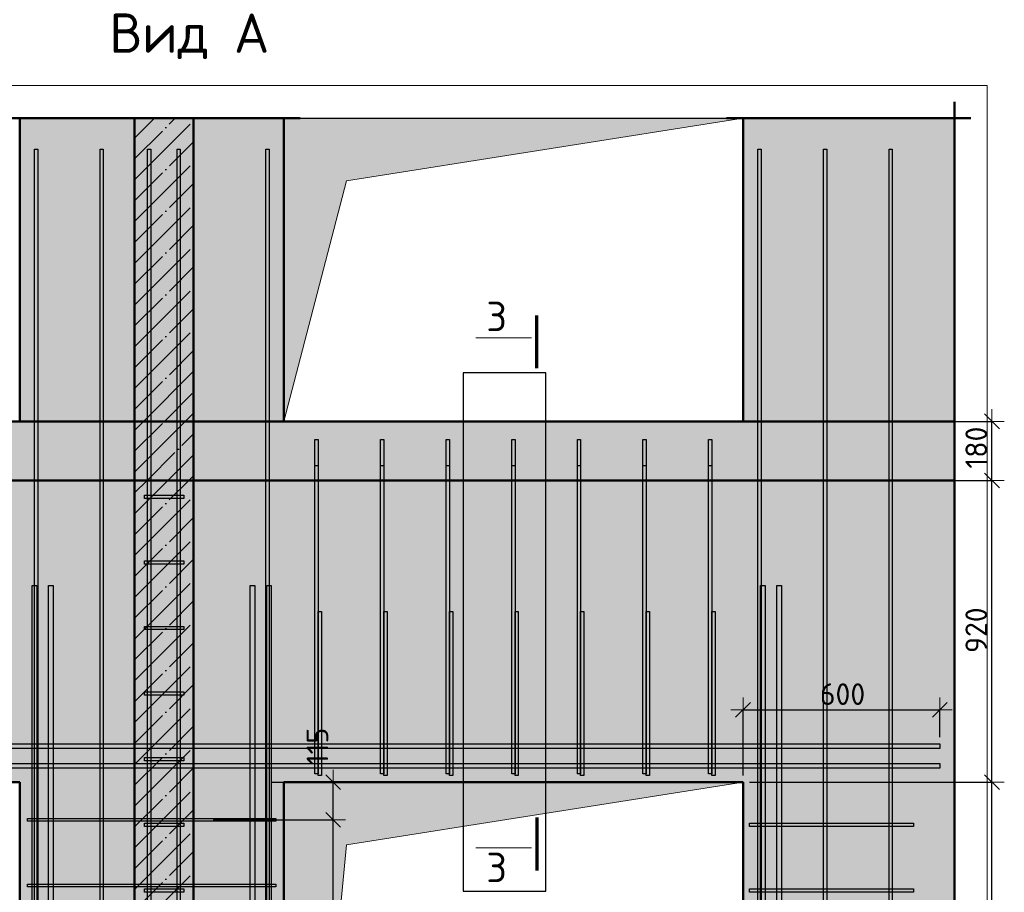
# Model space of a CAD drawing. Header units: millimetres. Extents: x 9402 to 69898, y -2829 to 22870.
# Tile 40 of 69: x 35236 to 38237, y 19828 to 22488. Entities that reach past the tile are written whole.
import ezdxf

# ---------------------------------------------------------------- set-up
doc = ezdxf.new("R2010")
doc.units = ezdxf.units.MM
doc.header["$PDMODE"] = 65
doc.linetypes.add('______11', pattern=[150, 120, -15, 0, -15])
doc.linetypes.add('______5', pattern=[330, 240, -30, 30, -30])
for name, color, linetype, lineweight in [('Standard', 7, 'Continuous', 25), ('Арм.стержн. Арматура края', 96, 'Continuous', 35), ('Арм.стержн. вертикальными 1', 22, 'Continuous', 35), ('Арм.стержн. Доп. арматура', 180, 'Continuous', 35), ('Арм.стержн. Хомут', 240, 'Continuous', 35), ('Арм.стержн.горизонт. 1', 180, 'Continuous', 35), ('Размерная линия_ общее', 7, 'Continuous', 13), ('Фундамент (1)', 7, 'Continuous', 35)]:
    doc.layers.add(name, color=color, linetype=linetype, lineweight=lineweight)
doc.styles.add('ISOCPEUR', font='ISOCPEUR')
doc.dimstyles.new('DIMSTYLE_4', dxfattribs={"dimtxt": 66, "dimasz": 75, "dimexe": 0, "dimexo": 0, "dimgap": 33, "dimtad": 2, "dimdec": 0, "dimrnd": 5, "dimzin": 12, "dimdsep": 46, "dimtxsty": 'ISOCPEUR', "dimblk1": 'ALL_ML_STRICH', "dimblk2": 'ALL_ML_STRICH', "dimsah": 1, "dimcen": 0, "dimclrd": 7, "dimclre": 256, "dimclrt": 7, "dimadec": 0, "dimazin": 0, "dimtfac": 1, "dimtdec": 0, "dimtix": 1, "dimtmove": 2, "dimatfit": 3, "dimfxl": 0, "dimtvp": 1.2, "dimtzin": 0, "dimlwd": 0, "dimlwe": -3, "dimarcsym": 0})
doc.dimstyles.new('DIMSTYLE_5', dxfattribs={"dimtxt": 66, "dimasz": 75, "dimexe": 0, "dimexo": 0, "dimgap": 33, "dimtad": 2, "dimdec": 0, "dimrnd": 5, "dimzin": 12, "dimdsep": 46, "dimtxsty": 'ISOCPEUR', "dimblk1": 'ALL_ML_STRICH', "dimblk2": 'ALL_ML_STRICH', "dimsah": 1, "dimcen": 0, "dimclrd": 7, "dimclre": 256, "dimclrt": 7, "dimadec": 0, "dimazin": 0, "dimtfac": 1, "dimtdec": 0, "dimtix": 1, "dimtmove": 2, "dimatfit": 3, "dimfxl": 0, "dimtzin": 0, "dimlwd": 0, "dimlwe": -3, "dimarcsym": 0})

# ---------------------------------------------------------------- blocks, each defined once
blk = doc.blocks.new('ALL_ML_STRICH')
at = {"color": 0, "linetype": 'ByBlock', "lineweight": -2}
for p, q in [((0, -0.5), (0, 0.5)), ((-1, 0), (0.5, 0)), ((-0.3, -0.3), (0.3, 0.3))]:
    blk.add_line(p, q, dxfattribs=at)
blk = doc.blocks.new('*D97')
at = {"layer": 'DEFPOINTS', "color": 7, "linetype": 'Continuous', "lineweight": 13, "transparency": 33554687}
for p in [(35805.5, 20048.7), (35833.7, 18048.7), (36191.5, 18048.7)]:
    blk.add_point(p, dxfattribs=at)
at = {"layer": 'Размерная линия_ общее', "color": 253, "linetype": 'Continuous', "lineweight": -2, "true_color": 0xa0a0a0, "transparency": 33554687}
for p, q in [((35825.5, 20048.7), (36191.5, 20048.7)), ((35853.7, 18048.7), (36191.5, 18048.7))]:
    blk.add_line(p, q, dxfattribs=at)
at = {"layer": 'Размерная линия_ общее', "color": 7, "linetype": 'Continuous', "lineweight": -2, "transparency": 33554687}
blk.add_line((36191.5, 18048.7), (36191.5, 20048.7), dxfattribs=at)
at = {"layer": 'Размерная линия_ общее', "color": 7, "linetype": 'Continuous', "lineweight": 13, "transparency": 33554687, "xscale": 75, "yscale": 75, "zscale": 75}
for p, rotation in [((36191.5, 20048.7), 90), ((36191.5, 18048.7), 270)]:
    blk.add_blockref('ALL_ML_STRICH', p, dxfattribs=dict(at, rotation=rotation))
at = {"layer": 'Размерная линия_ общее', "color": 7, "linetype": 'Continuous', "lineweight": 13, "transparency": 33554687, "insert": (36110.5, 18826.7), "char_height": 66, "width": 3.3, "attachment_point": 1, "rotation": 90, "line_spacing_factor": 0.60241, "style": 'ISOCPEUR'}
blk.add_mtext('\\W0.91;10х200=2000', dxfattribs=at)
blk = doc.blocks.new('*D98')
at = {"layer": 'DEFPOINTS', "color": 7, "linetype": 'Continuous', "lineweight": 13, "transparency": 33554687}
for p in [(35985.8, 20163.7), (35805.5, 20048.7), (36191.5, 20048.7)]:
    blk.add_point(p, dxfattribs=at)
at = {"layer": 'Размерная линия_ общее', "color": 253, "linetype": 'Continuous', "lineweight": -2, "true_color": 0xa0a0a0, "transparency": 33554687}
for p, q in [((36005.8, 20163.7), (36191.5, 20163.7)), ((35825.5, 20048.7), (36191.5, 20048.7))]:
    blk.add_line(p, q, dxfattribs=at)
at = {"layer": 'Размерная линия_ общее', "color": 7, "linetype": 'Continuous', "lineweight": -2, "transparency": 33554687}
blk.add_line((36191.5, 20048.7), (36191.5, 20163.7), dxfattribs=at)
at = {"layer": 'Размерная линия_ общее', "color": 7, "linetype": 'Continuous', "lineweight": 13, "transparency": 33554687, "xscale": 75, "yscale": 75, "zscale": 75}
for p, rotation in [((36191.5, 20163.7), 90), ((36191.5, 20048.7), 270)]:
    blk.add_blockref('ALL_ML_STRICH', p, dxfattribs=dict(at, rotation=rotation))
at = {"layer": 'Размерная линия_ общее', "color": 7, "linetype": 'Continuous', "lineweight": 13, "transparency": 33554687, "insert": (36143.3, 20272.5), "char_height": 66, "width": 198, "attachment_point": 5, "rotation": 90, "style": 'ISOCPEUR'}
blk.add_mtext('\\A1;{115}', dxfattribs=at)
blk = doc.blocks.new('*D163')
at = {"layer": 'DEFPOINTS', "color": 7, "linetype": 'Continuous', "lineweight": 13, "transparency": 33554687}
for p in [(37440.8, 20163.7), (37930.4, 17963.7), (38199.7, 17963.7)]:
    blk.add_point(p, dxfattribs=at)
at = {"layer": 'Размерная линия_ общее', "color": 253, "linetype": 'Continuous', "lineweight": -2, "true_color": 0xa0a0a0, "transparency": 33554687}
for p, q in [((37460.8, 20163.7), (38199.7, 20163.7)), ((37950.4, 17963.7), (38199.7, 17963.7))]:
    blk.add_line(p, q, dxfattribs=at)
at = {"layer": 'Размерная линия_ общее', "color": 7, "linetype": 'Continuous', "lineweight": -2, "transparency": 33554687}
blk.add_line((38199.7, 17963.7), (38199.7, 20163.7), dxfattribs=at)
at = {"layer": 'Размерная линия_ общее', "color": 7, "linetype": 'Continuous', "lineweight": 13, "transparency": 33554687, "xscale": 75, "yscale": 75, "zscale": 75}
for p, rotation in [((38199.7, 20163.7), 90), ((38199.7, 17963.7), 270)]:
    blk.add_blockref('ALL_ML_STRICH', p, dxfattribs=dict(at, rotation=rotation))
at = {"layer": 'Размерная линия_ общее', "color": 7, "linetype": 'Continuous', "lineweight": 13, "transparency": 33554687, "insert": (38151.7, 19067), "char_height": 66, "width": 264, "attachment_point": 5, "rotation": 90, "style": 'ISOCPEUR'}
blk.add_mtext('\\A1;{2200}', dxfattribs=at)
blk = doc.blocks.new('*D164')
at = {"layer": 'DEFPOINTS', "color": 7, "linetype": 'Continuous', "lineweight": 13, "transparency": 33554687}
for p in [(37901.8, 21083.7), (37440.8, 20163.7), (38199.7, 20163.7)]:
    blk.add_point(p, dxfattribs=at)
at = {"layer": 'Размерная линия_ общее', "color": 253, "linetype": 'Continuous', "lineweight": -2, "true_color": 0xa0a0a0, "transparency": 33554687}
for p, q in [((37921.8, 21083.7), (38199.7, 21083.7)), ((37460.8, 20163.7), (38199.7, 20163.7))]:
    blk.add_line(p, q, dxfattribs=at)
at = {"layer": 'Размерная линия_ общее', "color": 7, "linetype": 'Continuous', "lineweight": -2, "transparency": 33554687}
blk.add_line((38199.7, 20163.7), (38199.7, 21083.7), dxfattribs=at)
at = {"layer": 'Размерная линия_ общее', "color": 7, "linetype": 'Continuous', "lineweight": 13, "transparency": 33554687, "xscale": 75, "yscale": 75, "zscale": 75}
for p, rotation in [((38199.7, 21083.7), 90), ((38199.7, 20163.7), 270)]:
    blk.add_blockref('ALL_ML_STRICH', p, dxfattribs=dict(at, rotation=rotation))
at = {"layer": 'Размерная линия_ общее', "color": 7, "linetype": 'Continuous', "lineweight": 13, "transparency": 33554687, "insert": (38151.7, 20627), "char_height": 66, "width": 198, "attachment_point": 5, "rotation": 90, "style": 'ISOCPEUR'}
blk.add_mtext('\\A1;{920}', dxfattribs=at)
blk = doc.blocks.new('*D165')
at = {"layer": 'DEFPOINTS', "color": 7, "linetype": 'Continuous', "lineweight": 13, "transparency": 33554687}
for p in [(37905.8, 21263.7), (37901.8, 21083.7), (38199.7, 21083.7)]:
    blk.add_point(p, dxfattribs=at)
at = {"layer": 'Размерная линия_ общее', "color": 253, "linetype": 'Continuous', "lineweight": -2, "true_color": 0xa0a0a0, "transparency": 33554687}
for p, q in [((37925.8, 21263.7), (38199.7, 21263.7)), ((37921.8, 21083.7), (38199.7, 21083.7))]:
    blk.add_line(p, q, dxfattribs=at)
at = {"layer": 'Размерная линия_ общее', "color": 7, "linetype": 'Continuous', "lineweight": -2, "transparency": 33554687}
blk.add_line((38199.7, 21083.7), (38199.7, 21263.7), dxfattribs=at)
at = {"layer": 'Размерная линия_ общее', "color": 7, "linetype": 'Continuous', "lineweight": 13, "transparency": 33554687, "xscale": 75, "yscale": 75, "zscale": 75}
for p, rotation in [((38199.7, 21263.7), 90), ((38199.7, 21083.7), 270)]:
    blk.add_blockref('ALL_ML_STRICH', p, dxfattribs=dict(at, rotation=rotation))
at = {"layer": 'Размерная линия_ общее', "color": 7, "linetype": 'Continuous', "lineweight": 13, "transparency": 33554687, "insert": (38151.7, 21183.6), "char_height": 66, "width": 198, "attachment_point": 5, "rotation": 90, "style": 'ISOCPEUR'}
blk.add_mtext('\\A1;{180}', dxfattribs=at)
blk = doc.blocks.new('*D230')
at = {"layer": 'DEFPOINTS', "color": 7, "linetype": 'Continuous', "lineweight": 13, "transparency": 33554687}
for p in [(37440.8, 20384), (38040.8, 20280.7), (37440.8, 20163.7)]:
    blk.add_point(p, dxfattribs=at)
at = {"layer": 'Размерная линия_ общее', "color": 253, "linetype": 'Continuous', "lineweight": -2, "true_color": 0xa0a0a0, "transparency": 33554687}
for p, q in [((37440.8, 20183.7), (37440.8, 20384)), ((38040.8, 20300.7), (38040.8, 20384))]:
    blk.add_line(p, q, dxfattribs=at)
at = {"layer": 'Размерная линия_ общее', "color": 7, "linetype": 'Continuous', "lineweight": -2, "transparency": 33554687}
blk.add_line((37440.8, 20384), (38040.8, 20384), dxfattribs=at)
at = {"layer": 'Размерная линия_ общее', "color": 7, "linetype": 'Continuous', "lineweight": 13, "transparency": 33554687, "xscale": 75, "yscale": 75, "zscale": 75, "rotation": 180}
blk.add_blockref('ALL_ML_STRICH', (37440.8, 20384), dxfattribs=at)
at = {"layer": 'Размерная линия_ общее', "color": 7, "linetype": 'Continuous', "lineweight": 13, "transparency": 33554687, "xscale": 75, "yscale": 75, "zscale": 75}
blk.add_blockref('ALL_ML_STRICH', (38040.8, 20384), dxfattribs=at)
at = {"layer": 'Размерная линия_ общее', "color": 7, "linetype": 'Continuous', "lineweight": 13, "transparency": 33554687, "insert": (37744.1, 20432), "char_height": 66, "width": 198, "attachment_point": 5, "style": 'ISOCPEUR'}
blk.add_mtext('\\A1;{600}', dxfattribs=at)

msp = doc.modelspace()

# ---------------------------------------------------------------- hatches: boundary and pattern name
at = {"linetype": 'Continuous', "lineweight": 13, "transparency": 33554687}
for points in [[(36040.8, 22188), (35765.8, 22188), (35765.8, 21263.7), (36040.8, 21263.7)], [(37440.8, 21263.7), (38085.1, 21263.7), (38085.1, 22188), (37440.8, 22188)]]:
    msp.add_hatch(color=7, dxfattribs=at).paths.add_polyline_path(points)
h = msp.add_hatch(color=7, dxfattribs=at)
h.paths.add_polyline_path([(36040.8, 20163.7), (37440.8, 20163.7), (37440.8, 17963.7), (38085.1, 17963.7), (38085.1, 21083.7), (35765.8, 21083.7), (35765.8, 17963.7), (36040.8, 17963.7)])
h.paths.add_polyline_path([(35860.8, 19133.7), (35860.7, 19131.6), (35860.3, 19129.5), (35859.8, 19127.5), (35859, 19125.5), (35858.1, 19123.7), (35856.9, 19121.9), (35855.6, 19120.3), (35854.1, 19118.8), (35852.5, 19117.5), (35850.8, 19116.3), (35848.9, 19115.4), (35846.9, 19114.6), (35844.9, 19114.1), (35842.9, 19113.8), (35840.8, 19113.7), (35838.7, 19113.8), (35836.6, 19114.1), (35834.6, 19114.6), (35832.6, 19115.4), (35830.8, 19116.3), (35829, 19117.5), (35827.4, 19118.8), (35825.9, 19120.3), (35824.6, 19121.9), (35823.4, 19123.7), (35822.5, 19125.5), (35821.7, 19127.5), (35821.2, 19129.5), (35820.9, 19131.6), (35820.8, 19133.7), (35820.9, 19135.8), (35821.2, 19137.8), (35821.7, 19139.8), (35822.5, 19141.8), (35823.4, 19143.7), (35824.6, 19145.4), (35825.9, 19147.1), (35827.4, 19148.5), (35829, 19149.8), (35830.8, 19151), (35832.6, 19151.9), (35834.6, 19152.7), (35836.6, 19153.2), (35838.7, 19153.6), (35840.8, 19153.7), (35842.9, 19153.6), (35844.9, 19153.2), (35846.9, 19152.7), (35848.9, 19151.9), (35850.8, 19151), (35852.5, 19149.8), (35854.1, 19148.5), (35855.6, 19147.1), (35856.9, 19145.4), (35858.1, 19143.7), (35859, 19141.8), (35859.8, 19139.8), (35860.3, 19137.8), (35860.7, 19135.8)], flags=16)
at = {"layer": 'Standard', "linetype": 'Continuous', "lineweight": 13, "transparency": 33554687}
for points in [[(35235.8, 21263.7), (35585.8, 21263.7), (35585.8, 22188), (35235.8, 22188)], [(33985.8, 21083.7), (35585.8, 21083.7), (35585.8, 21263.7), (33985.8, 21263.7)], [(35765.8, 21083.7), (38085.1, 21083.7), (38085.1, 21263.7), (35765.8, 21263.7)]]:
    msp.add_hatch(color=7, dxfattribs=at).paths.add_polyline_path(points)
at = {"layer": 'Standard', "linetype": 'Continuous', "lineweight": -3, "transparency": 33554687}
for points in [[(35585.8, 21083.7), (35765.8, 21083.7), (35765.8, 21263.7), (35585.8, 21263.7)], [(35765.8, 17963.7), (35765.8, 21083.7), (35585.8, 21083.7), (35585.8, 17963.7)]]:
    msp.add_hatch(color=7, dxfattribs=at).paths.add_polyline_path(points)
at = {"layer": 'Standard', "linetype": 'Continuous', "lineweight": 13, "transparency": 33554687}
h = msp.add_hatch(color=7, dxfattribs=at)
h.paths.add_polyline_path([(34335.8, 20163.7), (35235.8, 20163.7), (35235.8, 17963.7), (35585.8, 17963.7), (35585.8, 21083.7), (33985.8, 21083.7), (33985.8, 17963.7), (34335.8, 17963.7)])
h.paths.add_polyline_path([(35455.8, 19133.7), (35455.7, 19131.6), (35455.3, 19129.5), (35454.8, 19127.5), (35454, 19125.5), (35453.1, 19123.7), (35451.9, 19121.9), (35450.6, 19120.3), (35449.1, 19118.8), (35447.5, 19117.5), (35445.8, 19116.3), (35443.9, 19115.4), (35441.9, 19114.6), (35439.9, 19114.1), (35437.9, 19113.8), (35435.8, 19113.7), (35433.7, 19113.8), (35431.6, 19114.1), (35429.6, 19114.6), (35427.6, 19115.4), (35425.8, 19116.3), (35424, 19117.5), (35422.4, 19118.8), (35420.9, 19120.3), (35419.6, 19121.9), (35418.4, 19123.7), (35417.5, 19125.5), (35416.7, 19127.5), (35416.2, 19129.5), (35415.9, 19131.6), (35415.8, 19133.7), (35415.9, 19135.8), (35416.2, 19137.8), (35416.7, 19139.8), (35417.5, 19141.8), (35418.4, 19143.7), (35419.6, 19145.4), (35420.9, 19147.1), (35422.4, 19148.5), (35424, 19149.8), (35425.8, 19151), (35427.6, 19151.9), (35429.6, 19152.7), (35431.6, 19153.2), (35433.7, 19153.6), (35435.8, 19153.7), (35437.9, 19153.6), (35439.9, 19153.2), (35441.9, 19152.7), (35443.9, 19151.9), (35445.8, 19151), (35447.5, 19149.8), (35449.1, 19148.5), (35450.6, 19147.1), (35451.9, 19145.4), (35453.1, 19143.7), (35454, 19141.8), (35454.8, 19139.8), (35455.3, 19137.8), (35455.7, 19135.8)], flags=16)
at = {"layer": 'Арм.стержн.горизонт. 1', "linetype": 'Continuous', "lineweight": -3, "transparency": 33554687}
msp.add_hatch(color=7, dxfattribs=at).paths.add_polyline_path([(35585.8, 21263.7), (35765.8, 21263.7), (35765.8, 22188), (35585.8, 22188)])
at = {"layer": 'Фундамент (1)', "linetype": 'Continuous', "lineweight": 13, "true_color": 0x2d2d2d, "transparency": 33554687}
for points in [[(36231.7, 21997), (37440.8, 22188), (36040.8, 22188), (36040.8, 21263.7)], [(36231.7, 19972.7), (37440.8, 20163.7), (36040.8, 20163.7), (36040.8, 17963.7)]]:
    msp.add_hatch(color=250, dxfattribs=at).paths.add_polyline_path(points)

# ---------------------------------------------------------------- linework, layer by layer
at = {"color": 7, "linetype": 'Continuous', "lineweight": 50, "transparency": 33554687}
for p, q in [((38085.1, 22238), (38085.1, 21213.7)), ((35715.8, 22188), (36090.8, 22188)), ((36040.8, 21263.7), (36040.8, 22188)), ((37390.8, 22188), (38135.1, 22188)), ((37440.8, 22188), (37440.8, 21263.7)), ((35765.8, 21263.7), (36040.8, 21263.7)), ((38085.1, 21263.7), (37440.8, 21263.7)), ((38085.1, 21133.7), (38085.1, 17913.7)), ((35765.8, 21083.7), (38085.1, 21083.7)), ((36040.8, 17963.7), (36040.8, 20163.7)), ((36040.8, 20163.7), (37440.8, 20163.7)), ((37440.8, 20163.7), (37440.8, 17963.7))]:
    msp.add_line(p, q, dxfattribs=at)
at = {"color": 52, "linetype": 'Continuous', "lineweight": -3, "transparency": 33554687}
for p, q in [((36839.2, 21411.3), (36587.2, 21411.3)), ((36587.2, 21411.3), (36587.2, 19831.3)), ((36839.2, 21411.3), (36587.2, 21411.3)), ((36587.2, 21411.3), (36587.2, 19831.3)), ((36839.2, 19831.3), (36839.2, 21411.3)), ((36839.2, 19831.3), (36839.2, 21411.3)), ((36587.2, 19831.3), (36839.2, 19831.3)), ((36587.2, 19831.3), (36839.2, 19831.3))]:
    msp.add_line(p, q, dxfattribs=at)
at = {"layer": 'Standard', "color": 7, "linetype": 'Continuous', "lineweight": 50, "transparency": 33554687}
for p, q in [((35185.8, 22188), (35635.8, 22188)), ((35235.8, 22188), (35235.8, 21263.7)), ((38085.1, 21313.7), (38085.1, 21033.7)), ((35235.8, 21263.7), (34335.8, 21263.7)), ((35585.8, 21263.7), (35235.8, 21263.7)), ((35585.8, 21263.7), (35235.8, 21263.7)), ((35765.8, 21263.7), (35585.8, 21263.7)), ((35585.8, 21263.7), (35585.8, 21083.7)), ((36040.8, 21263.7), (35765.8, 21263.7)), ((35765.8, 21083.7), (35765.8, 21263.7)), ((37440.8, 21263.7), (36040.8, 21263.7)), ((38085.1, 21263.7), (37440.8, 21263.7)), ((35585.8, 21083.7), (33985.8, 21083.7)), ((33985.8, 21083.7), (35585.8, 21083.7)), ((35765.8, 21083.7), (35585.8, 21083.7)), ((35585.8, 21083.7), (35585.8, 17963.7)), ((35585.8, 21083.7), (35765.8, 21083.7)), ((35765.8, 17963.7), (35765.8, 21083.7)), ((35765.8, 21083.7), (38085.1, 21083.7)), ((35235.8, 20163.7), (34335.8, 20163.7)), ((35235.8, 20163.7), (35235.8, 17963.7))]:
    msp.add_line(p, q, dxfattribs=at)
at = {"layer": 'Standard', "color": 7, "linetype": 'Continuous', "lineweight": 70, "transparency": 33554687}
for p, q in [((36811.9, 21425.6), (36811.9, 21586.4)), ((36811.9, 20055.6), (36811.9, 19894.8))]:
    msp.add_line(p, q, dxfattribs=at)
at = {"layer": 'Standard', "color": 7, "linetype": 'Continuous', "lineweight": 13, "transparency": 33554687}
for p, q in [((36795.9, 21517.9), (36626.3, 21517.9)), ((36795.9, 19963.3), (36626.3, 19963.3))]:
    msp.add_line(p, q, dxfattribs=at)
at = {"layer": 'Standard', "color": 7, "linetype": '______11', "lineweight": -3, "transparency": 33554687}
for p, q in [((35585.8, 21172.6), (35676.9, 21263.7)), ((35624.1, 21083.7), (35765.8, 21225.3)), ((35585.8, 20918), (35751.4, 21083.7)), ((35585.8, 21045.3), (35624.1, 21083.7)), ((35751.4, 21083.7), (35765.8, 21098)), ((35585.8, 20790.7), (35765.8, 20970.7)), ((35585.8, 20663.5), (35765.8, 20843.5)), ((35585.8, 20536.2), (35765.8, 20716.2)), ((35585.8, 20408.9), (35765.8, 20588.9)), ((35585.8, 20281.6), (35765.8, 20461.6)), ((35585.8, 20154.3), (35765.8, 20334.3)), ((35585.8, 20027.1), (35765.8, 20207.1)), ((35585.8, 19899.8), (35765.8, 20079.8)), ((35585.8, 19772.5), (35765.8, 19952.5))]:
    msp.add_line(p, q, dxfattribs=at)
at = {"layer": 'Standard', "color": 7, "linetype": '______5', "lineweight": -3, "transparency": 33554687}
for p, q in [((35585.8, 21236.2), (35613.2, 21263.7)), ((35585.8, 21108.9), (35740.5, 21263.7)), ((35687.8, 21083.7), (35765.8, 21161.7)), ((35585.8, 20981.7), (35687.8, 21083.7)), ((35585.8, 20854.4), (35765.8, 21034.4)), ((35585.8, 20727.1), (35765.8, 20907.1)), ((35585.8, 20599.8), (35765.8, 20779.8)), ((35585.8, 20472.5), (35765.8, 20652.5)), ((35585.8, 20345.3), (35765.8, 20525.3)), ((35585.8, 20218), (35765.8, 20398)), ((35585.8, 20090.7), (35765.8, 20270.7)), ((35585.8, 19963.4), (35765.8, 20143.4)), ((35585.8, 19836.1), (35765.8, 20016.1)), ((35585.8, 19708.9), (35765.8, 19888.9))]:
    msp.add_line(p, q, dxfattribs=at)
at = {"layer": 'Standard', "color": 7, "linetype": 'Continuous', "lineweight": 13, "transparency": 33554687}
for points in [[(33447.4, 17518.4), (38185.1, 17518.4), (38185.1, 22288), (33447.4, 22288), (33447.4, 17518.4)], [(36040.8, 21263.7), (36231.7, 21997), (37440.8, 22188)], [(36040.8, 17963.7), (36231.7, 19972.7), (37440.8, 20163.7)]]:
    msp.add_lwpolyline(points, dxfattribs=at)
at = {"layer": 'Арм.стержн. Арматура края', "color": 4, "linetype": 'Continuous', "lineweight": 25, "transparency": 33554687}
for points in [[(35615.8, 21038.7), (35735.8, 21038.7), (35735.8, 21028.7), (35615.8, 21028.7), (35615.8, 21038.7)], [(35615.8, 20838.7), (35735.8, 20838.7), (35735.8, 20828.7), (35615.8, 20828.7), (35615.8, 20838.7)], [(36145.8, 20183.7), (36145.8, 20683.7), (36155.8, 20683.7), (36155.8, 20183.7), (36145.8, 20183.7)], [(36345.8, 20183.7), (36345.8, 20683.7), (36355.8, 20683.7), (36355.8, 20183.7), (36345.8, 20183.7)], [(36545.8, 20183.7), (36545.8, 20683.7), (36555.8, 20683.7), (36555.8, 20183.7), (36545.8, 20183.7)], [(36745.8, 20183.7), (36745.8, 20683.7), (36755.8, 20683.7), (36755.8, 20183.7), (36745.8, 20183.7)], [(36945.8, 20183.7), (36945.8, 20683.7), (36955.8, 20683.7), (36955.8, 20183.7), (36945.8, 20183.7)], [(37145.8, 20183.7), (37145.8, 20683.7), (37155.8, 20683.7), (37155.8, 20183.7), (37145.8, 20183.7)], [(37345.8, 20183.7), (37345.8, 20683.7), (37355.8, 20683.7), (37355.8, 20183.7), (37345.8, 20183.7)], [(35615.8, 20638.7), (35735.8, 20638.7), (35735.8, 20628.7), (35615.8, 20628.7), (35615.8, 20638.7)], [(35615.8, 20438.7), (35735.8, 20438.7), (35735.8, 20428.7), (35615.8, 20428.7), (35615.8, 20438.7)], [(35615.8, 20238.7), (35735.8, 20238.7), (35735.8, 20228.7), (35615.8, 20228.7), (35615.8, 20238.7)], [(35615.8, 20038.7), (35735.8, 20038.7), (35735.8, 20028.7), (35615.8, 20028.7), (35615.8, 20038.7)], [(37460.8, 20038.7), (37960.8, 20038.7), (37960.8, 20028.7), (37460.8, 20028.7), (37460.8, 20038.7)], [(35615.8, 19838.7), (35735.8, 19838.7), (35735.8, 19828.7), (35615.8, 19828.7), (35615.8, 19838.7)], [(37460.8, 19838.7), (37960.8, 19838.7), (37960.8, 19828.7), (37460.8, 19828.7), (37460.8, 19838.7)]]:
    msp.add_lwpolyline(points, dxfattribs=at)
at = {"layer": 'Арм.стержн. вертикальными 1', "color": 4, "linetype": 'Continuous', "lineweight": 25, "transparency": 33554687}
for points in [[(35280.8, 17963.7), (35280.8, 22093.7), (35290.8, 22093.7), (35290.8, 17963.7), (35280.8, 17963.7)], [(35280.8, 17963.7), (35280.8, 22093.7), (35290.8, 22093.7), (35290.8, 17963.7), (35280.8, 17963.7)], [(35480.7, 17963.7), (35480.7, 22093.7), (35490.7, 22093.7), (35490.7, 17963.7), (35480.7, 17963.7)], [(35480.7, 17963.7), (35480.7, 22093.7), (35490.7, 22093.7), (35490.7, 17963.7), (35480.7, 17963.7)], [(35625.7, 17963.7), (35625.7, 22093.7), (35635.7, 22093.7), (35635.7, 17963.7), (35625.7, 17963.7)], [(35625.7, 17963.7), (35625.7, 22093.7), (35635.7, 22093.7), (35635.7, 17963.7), (35625.7, 17963.7)], [(35625.7, 17963.7), (35625.7, 22093.7), (35635.7, 22093.7), (35635.7, 17963.7), (35625.7, 17963.7)], [(35715.3, 17963.7), (35715.3, 22093.7), (35725.3, 22093.7), (35725.3, 17963.7), (35715.3, 17963.7)], [(35715.3, 17963.7), (35715.3, 22093.7), (35725.3, 22093.7), (35725.3, 17963.7), (35715.3, 17963.7)], [(35715.3, 17963.7), (35715.3, 22093.7), (35725.3, 22093.7), (35725.3, 17963.7), (35715.3, 17963.7)], [(35985.8, 17963.7), (35985.8, 22093.7), (35995.8, 22093.7), (35995.8, 17963.7), (35985.8, 17963.7)], [(35985.8, 17963.7), (35985.8, 22093.7), (35995.8, 22093.7), (35995.8, 17963.7), (35985.8, 17963.7)], [(37485.8, 17963.7), (37485.8, 22093.7), (37495.8, 22093.7), (37495.8, 17963.7), (37485.8, 17963.7)], [(37485.8, 17963.7), (37485.8, 22093.7), (37495.8, 22093.7), (37495.8, 17963.7), (37485.8, 17963.7)], [(37685.8, 17963.7), (37685.8, 22093.7), (37695.8, 22093.7), (37695.8, 17963.7), (37685.8, 17963.7)], [(37685.8, 17963.7), (37685.8, 22093.7), (37695.8, 22093.7), (37695.8, 17963.7), (37685.8, 17963.7)], [(37885.8, 17963.7), (37885.8, 22093.7), (37895.8, 22093.7), (37895.8, 17963.7), (37885.8, 17963.7)], [(37885.8, 17963.7), (37885.8, 22093.7), (37895.8, 22093.7), (37895.8, 17963.7), (37885.8, 17963.7)], [(36135.8, 20188.7), (36135.8, 21208.7), (36145.8, 21208.7), (36145.8, 20188.7), (36135.8, 20188.7)], [(36335.8, 20188.7), (36335.8, 21208.7), (36345.8, 21208.7), (36345.8, 20188.7), (36335.8, 20188.7)], [(36535.8, 20188.7), (36535.8, 21208.7), (36545.8, 21208.7), (36545.8, 20188.7), (36535.8, 20188.7)], [(36735.8, 20188.7), (36735.8, 21208.7), (36745.8, 21208.7), (36745.8, 20188.7), (36735.8, 20188.7)], [(36935.8, 20188.7), (36935.8, 21208.7), (36945.8, 21208.7), (36945.8, 20188.7), (36935.8, 20188.7)], [(37135.8, 20188.7), (37135.8, 21208.7), (37145.8, 21208.7), (37145.8, 20188.7), (37135.8, 20188.7)], [(37335.8, 20188.7), (37335.8, 21208.7), (37345.8, 21208.7), (37345.8, 20188.7), (37335.8, 20188.7)], [(36135.8, 20188.7), (36135.8, 21128.7), (36145.8, 21128.7), (36145.8, 20188.7), (36135.8, 20188.7)], [(36335.8, 20188.7), (36335.8, 21128.7), (36345.8, 21128.7), (36345.8, 20188.7), (36335.8, 20188.7)], [(36535.8, 20188.7), (36535.8, 21128.7), (36545.8, 21128.7), (36545.8, 20188.7), (36535.8, 20188.7)], [(36735.8, 20188.7), (36735.8, 21128.7), (36745.8, 21128.7), (36745.8, 20188.7), (36735.8, 20188.7)], [(36935.8, 20188.7), (36935.8, 21128.7), (36945.8, 21128.7), (36945.8, 20188.7), (36935.8, 20188.7)], [(37135.8, 20188.7), (37135.8, 21128.7), (37145.8, 21128.7), (37145.8, 20188.7), (37135.8, 20188.7)], [(37335.8, 20188.7), (37335.8, 21128.7), (37345.8, 21128.7), (37345.8, 20188.7), (37335.8, 20188.7)]]:
    msp.add_lwpolyline(points, dxfattribs=at)
at = {"layer": 'Арм.стержн. Доп. арматура', "color": 7, "linetype": 'Continuous', "lineweight": 25, "transparency": 33554687}
for points in [[(35273.8, 17963.7), (35273.8, 20763.7), (35287.8, 20763.7), (35287.8, 17963.7), (35273.8, 17963.7)], [(35273.8, 17963.7), (35273.8, 20763.7), (35287.8, 20763.7), (35287.8, 17963.7), (35273.8, 17963.7)], [(35323.8, 17963.7), (35323.8, 20763.7), (35337.8, 20763.7), (35337.8, 17963.7), (35323.8, 17963.7)], [(35323.8, 17963.7), (35323.8, 20763.7), (35337.8, 20763.7), (35337.8, 17963.7), (35323.8, 17963.7)], [(35938.8, 17963.7), (35938.8, 20763.7), (35952.8, 20763.7), (35952.8, 17963.7), (35938.8, 17963.7)], [(35938.8, 17963.7), (35938.8, 20763.7), (35952.8, 20763.7), (35952.8, 17963.7), (35938.8, 17963.7)], [(35988.8, 17963.7), (35988.8, 20763.7), (36002.8, 20763.7), (36002.8, 17963.7), (35988.8, 17963.7)], [(35988.8, 17963.7), (35988.8, 20763.7), (36002.8, 20763.7), (36002.8, 17963.7), (35988.8, 17963.7)], [(37493.8, 17963.7), (37493.8, 20763.7), (37507.8, 20763.7), (37507.8, 17963.7), (37493.8, 17963.7)], [(37493.8, 17963.7), (37493.8, 20763.7), (37507.8, 20763.7), (37507.8, 17963.7), (37493.8, 17963.7)], [(37543.8, 17963.7), (37543.8, 20763.7), (37557.8, 20763.7), (37557.8, 17963.7), (37543.8, 17963.7)], [(37543.8, 17963.7), (37543.8, 20763.7), (37557.8, 20763.7), (37557.8, 17963.7), (37543.8, 17963.7)], [(38040.8, 20266.7), (33835.8, 20266.7), (33835.8, 20280.7), (38040.8, 20280.7), (38040.8, 20266.7)], [(38040.8, 20266.7), (33835.8, 20266.7), (33835.8, 20280.7), (38040.8, 20280.7), (38040.8, 20266.7)], [(38040.8, 20206.7), (33835.8, 20206.7), (33835.8, 20220.7), (38040.8, 20220.7), (38040.8, 20206.7)], [(38040.8, 20206.7), (33835.8, 20206.7), (33835.8, 20220.7), (38040.8, 20220.7), (38040.8, 20206.7)]]:
    msp.add_lwpolyline(points, dxfattribs=at)
at = {"layer": 'Арм.стержн. Хомут', "color": 40, "linetype": 'Continuous', "lineweight": 25, "transparency": 33554687}
for points in [[(36016.8, 20044.7), (35259.8, 20044.7), (35259.8, 20052.7), (36016.8, 20052.7), (36016.8, 20044.7)], [(36016.8, 19844.7), (35259.8, 19844.7), (35259.8, 19852.7), (36016.8, 19852.7), (36016.8, 19844.7)]]:
    msp.add_lwpolyline(points, dxfattribs=at)
at = {"layer": 'Арм.стержн.горизонт. 1', "color": 52, "linetype": 'Continuous', "lineweight": -3, "transparency": 33554687}
for p, q in [((33547.4, 22188), (38085.1, 22188)), ((33547.4, 22188), (38085.1, 22188)), ((38085.1, 22188), (38085.1, 17618.4)), ((38085.1, 17618.4), (38085.1, 22188))]:
    msp.add_line(p, q, dxfattribs=at)
at = {"layer": 'Арм.стержн.горизонт. 1', "color": 7, "linetype": 'Continuous', "lineweight": 50, "transparency": 33554687}
for p, q in [((35815.8, 22188), (35535.8, 22188)), ((35585.8, 22188), (35585.8, 21263.7)), ((35765.8, 21263.7), (35765.8, 22188)), ((35585.8, 21263.7), (35765.8, 21263.7))]:
    msp.add_line(p, q, dxfattribs=at)
at = {"layer": 'Арм.стержн.горизонт. 1', "color": 7, "linetype": '______11', "lineweight": -3, "transparency": 33554687}
for p, q in [((35585.8, 22063.5), (35710.2, 22188)), ((35585.8, 21936.2), (35765.8, 22116.2)), ((35585.8, 21809), (35765.8, 21989)), ((35585.8, 21681.7), (35765.8, 21861.7)), ((35585.8, 21554.4), (35765.8, 21734.4)), ((35585.8, 21427.1), (35765.8, 21607.1)), ((35585.8, 21299.8), (35765.8, 21479.8)), ((35676.9, 21263.7), (35765.8, 21352.6))]:
    msp.add_line(p, q, dxfattribs=at)
at = {"layer": 'Арм.стержн.горизонт. 1', "color": 7, "linetype": '______5', "lineweight": -3, "transparency": 33554687}
for p, q in [((35585.8, 22127.2), (35646.6, 22188)), ((35585.8, 21999.9), (35765.8, 22179.9)), ((35585.8, 21872.6), (35765.8, 22052.6)), ((35585.8, 21745.3), (35765.8, 21925.3)), ((35585.8, 21618), (35765.8, 21798)), ((35585.8, 21490.8), (35765.8, 21670.8)), ((35585.8, 21363.5), (35765.8, 21543.5)), ((35613.2, 21263.7), (35765.8, 21416.2)), ((35740.5, 21263.7), (35765.8, 21288.9))]:
    msp.add_line(p, q, dxfattribs=at)

# ---------------------------------------------------------------- texts
at = {"layer": 'Standard', "color": 7, "linetype": 'Continuous', "lineweight": 13, "transparency": 33554687, "attachment_point": 7, "style": 'ISOCPEUR'}
for s, insert, char_height, width in [('\\A1;{\\fISOCPEUR|i0|b0;\\H120.000000;\\W1.000000;\\C7;Вид А}\\P', (35508.8, 22368.2), 120, 500.923), ('\\A1;{\\fISOCPEUR|i0|b0;\\H90.000000;\\W1.000000;\\C7;3}\\P', (36658, 21538.5), 90, 98), ('\\A1;{\\fISOCPEUR|i0|b0;\\H90.000000;\\W1.000000;\\C7;3}\\P', (36658, 19858.7), 90, 98)]:
    msp.add_mtext(s, dxfattribs=dict(at, insert=insert, char_height=char_height, width=width))

# ---------------------------------------------------------------- dimensions: what is measured, and where the dimension line sits
at = {"layer": 'Размерная линия_ общее', "color": 7, "linetype": 'Continuous', "lineweight": 13, "transparency": 33554687}
for base, p1, p2, dimstyle, picture, middle in [((38199.7, 21263.7), (37921.8, 21083.7), (37925.8, 21263.7), 'DIMSTYLE_4', '*D165', (38151.7, 21183.6)), ((38199.7, 21083.7), (37460.8, 20163.7), (37921.8, 21083.7), 'DIMSTYLE_5', '*D164', (38151.7, 20627)), ((36191.5, 20163.7), (35825.5, 20048.7), (36005.8, 20163.7), 'DIMSTYLE_4', '*D98', (36143.3, 20272.5)), ((38199.7, 20163.7), (37950.4, 17963.7), (37460.8, 20163.7), 'DIMSTYLE_5', '*D163', (38151.7, 19067))]:
    dim = msp.add_linear_dim(base=base, p1=p1, p2=p2, angle=90, dimstyle=dimstyle, override={"dimpost": '<>', "dimclrd": 7, "dimclre": 253, "dimclrt": 7, "dimlwd": 0, "dimlwe": 65533}, dxfattribs=at)
    dim.commit()
    dim.dimension.update_dxf_attribs({"geometry": picture, "text_midpoint": middle, "dimtype": 160})
dim = msp.add_linear_dim(base=(38040.8, 20384), p1=(37440.8, 20183.7), p2=(38040.8, 20300.7), dimstyle='DIMSTYLE_5', override={"dimpost": '<>', "dimclrd": 7, "dimclre": 253, "dimclrt": 7, "dimlwd": 0, "dimlwe": 65533}, dxfattribs=at)
dim.commit()
dim.dimension.update_dxf_attribs({"geometry": '*D230', "text_midpoint": (37744.1, 20432), "dimtype": 160})
dim = msp.add_linear_dim(base=(36191.5, 20048.7), p1=(35853.7, 18048.7), p2=(35825.5, 20048.7), angle=90, text='\\W0.91;10х200=2000', dimstyle='DIMSTYLE_5', override={"dimpost": '<>', "dimclrd": 7, "dimclre": 253, "dimclrt": 7, "dimlwd": 0, "dimlwe": 65533}, dxfattribs=at)
dim.commit()
dim.dimension.update_dxf_attribs({"geometry": '*D97', "text_midpoint": (36158.5, 19048.7), "dimtype": 160})

doc.saveas('drawing.dxf')
